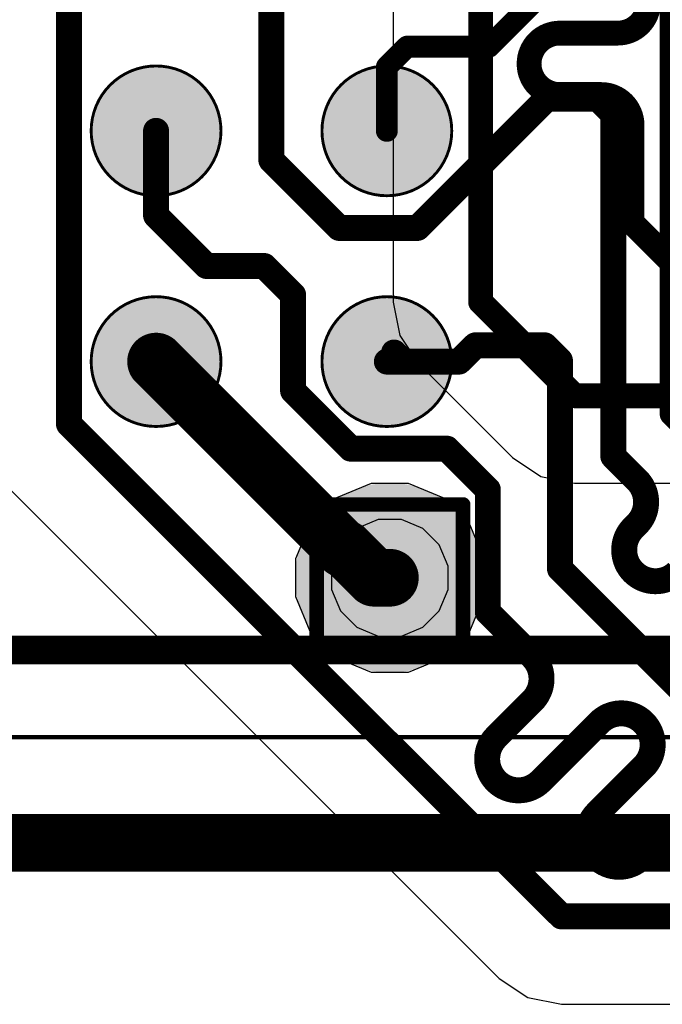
# Model space of a CAD drawing. Header units: inches. Extents: x -6 to 11.2, y -2.2 to 8.3.
# Tile 195 of 256: x 3.0623 to 3.15, y 0.2337 to 0.3681. Entities that reach past the tile are written whole.
import ezdxf

# ---------------------------------------------------------------- set-up
doc = ezdxf.new("R2010")
doc.units = ezdxf.units.IN
doc.header["$MEASUREMENT"] = 0
for name, color, linetype in [('Bottom Comp Body -Top13)-Comp Body -Bot14)', 56, 'Continuous'), ('Bottom Courtyard -Top15)-Courtyard -Bot16)', 56, 'Continuous'), ('Drill Drawing', 1, 'Continuous'), ('Layer  6- Inner', 156, 'Continuous'), ('Layer 1- Top', 1, 'Continuous'), ('Layer 2- GND', 16, 'Continuous'), ('Layer 3- Inner', 16, 'Continuous'), ('Layer 4- Inner', 76, 'Continuous'), ('Layer 5- Inner', 90, 'Continuous'), ('Layer 7- PWR', 76, 'Continuous'), ('Layer 8- Bottom', 5, 'Continuous'), ('Top Overlay', 2, 'Continuous'), ('Top Paste', 8, 'Continuous'), ('Top Solder', 216, 'Continuous'), ('Via Holes', 16, 'Continuous')]:
    doc.layers.add(name, color=color, linetype=linetype)

# ---------------------------------------------------------------- blocks, each defined once
blk = doc.blocks.new('ICC_TFBGA96_8X14_P080_417')
at = {"layer": 'Layer 1- Top'}
h = blk.add_hatch(color=7, dxfattribs=at)
edge = h.paths.add_edge_path()
edge.add_arc((0.0629921, 0.2362205), 0.0068897, 0, 360)
h = blk.add_hatch(color=7, dxfattribs=at)
edge = h.paths.add_edge_path()
edge.add_arc((0.0944882, 0.2362205), 0.0068897, 0, 360)
h = blk.add_hatch(color=7, dxfattribs=at)
edge = h.paths.add_edge_path()
edge.add_arc((0.0629921, 0.2047244), 0.0068897, 0, 360)
h = blk.add_hatch(color=7, dxfattribs=at)
edge = h.paths.add_edge_path()
edge.add_arc((0.0944882, 0.2047244), 0.0068897, 0, 360)
at = {"layer": 'Top Paste'}
h = blk.add_hatch(color=8, dxfattribs=at)
edge = h.paths.add_edge_path()
edge.add_arc((0.0629921, 0.2362205), 0.0068897, 0, 360)
h = blk.add_hatch(color=8, dxfattribs=at)
edge = h.paths.add_edge_path()
edge.add_arc((0.0944882, 0.2362205), 0.0068897, 0, 360)
h = blk.add_hatch(color=8, dxfattribs=at)
edge = h.paths.add_edge_path()
edge.add_arc((0.0629921, 0.2047244), 0.0068897, 0, 360)
h = blk.add_hatch(color=8, dxfattribs=at)
edge = h.paths.add_edge_path()
edge.add_arc((0.0944882, 0.2047244), 0.0068897, 0, 360)
at = {"layer": 'Top Solder'}
h = blk.add_hatch(color=216, dxfattribs=at)
edge = h.paths.add_edge_path()
edge.add_arc((0.0629921, 0.2362205), 0.0088582, 0, 360)
h = blk.add_hatch(color=216, dxfattribs=at)
edge = h.paths.add_edge_path()
edge.add_arc((0.0944882, 0.2362205), 0.0088582, 0, 360)
h = blk.add_hatch(color=216, dxfattribs=at)
edge = h.paths.add_edge_path()
edge.add_arc((0.0629921, 0.2047244), 0.0088582, 0, 360)
h = blk.add_hatch(color=216, dxfattribs=at)
edge = h.paths.add_edge_path()
edge.add_arc((0.0944882, 0.2047244), 0.0088582, 0, 360)
at = {"layer": 'Bottom Comp Body -Top13)-Comp Body -Bot14)'}
blk.add_lwpolyline([(0.1574803, 0.2755906, 0.0003937, 0.0003937, 0), (-0.1574803, 0.2755906, 0.0003937, 0.0003937, 0)], format="xyseb", dxfattribs=at)
for points in [[(0.0718503, 0.2362204, 0.0003937, 0.0003937, 1), (0.0541337, 0.2362204, 0.0003937, 0.0003937, 1)], [(0.1033464, 0.2362204, 0.0003937, 0.0003937, 1), (0.0856298, 0.2362204, 0.0003937, 0.0003937, 1)], [(0.0540353, 0.2362204, 0.0001968, 0.0001968, 1), (0.0542321, 0.2362204, 0.0001968, 0.0001968, 1)], [(0.0717519, 0.2362204, 0.0001968, 0.0001968, 1), (0.0719487, 0.2362204, 0.0001968, 0.0001968, 1)], [(0.0855314, 0.2362204, 0.0001968, 0.0001968, 1), (0.0857282, 0.2362204, 0.0001968, 0.0001968, 1)], [(0.103248, 0.2362204, 0.0001968, 0.0001968, 1), (0.1034448, 0.2362204, 0.0001968, 0.0001968, 1)], [(0.0718503, 0.2047244, 0.0003937, 0.0003937, 1), (0.0541337, 0.2047244, 0.0003937, 0.0003937, 1)], [(0.1033464, 0.2047244, 0.0003937, 0.0003937, 1), (0.0856298, 0.2047244, 0.0003937, 0.0003937, 1)], [(0.0540353, 0.2047244, 0.0001968, 0.0001968, 1), (0.0542321, 0.2047244, 0.0001968, 0.0001968, 1)], [(0.0717519, 0.2047244, 0.0001968, 0.0001968, 1), (0.0719487, 0.2047244, 0.0001968, 0.0001968, 1)], [(0.0855314, 0.2047244, 0.0001968, 0.0001968, 1), (0.0857282, 0.2047244, 0.0001968, 0.0001968, 1)], [(0.103248, 0.2047244, 0.0001968, 0.0001968, 1), (0.1034448, 0.2047244, 0.0001968, 0.0001968, 1)]]:
    blk.add_lwpolyline(points, format="xyseb", close=True, dxfattribs=at)
at = {"layer": 'Bottom Courtyard -Top15)-Courtyard -Bot16)'}
blk.add_lwpolyline([(0.1653543, 0.2874016, 0.0003937, 0.0003937, 0), (-0.1692913, 0.2874016, 0.0003937, 0.0003937, 0)], format="xyseb", dxfattribs=at)
at = {"layer": 'Top Overlay'}
blk.add_lwpolyline([(0.1574803, 0.2755906, 0.003937, 0.003937, 0), (-0.1574803, 0.2755906, 0.003937, 0.003937, 0)], format="xyseb", dxfattribs=at)

msp = doc.modelspace()

# ---------------------------------------------------------------- hatches: boundary and pattern name
at = {"layer": 'Layer 1- Top'}
h = msp.add_hatch(color=7, dxfattribs=at)
edge = h.paths.add_edge_path()
edge.add_arc((3.1128067, 0.2918992), 0.007874, 0, 360)
at = {"layer": 'Layer 2- GND'}
h = msp.add_hatch(color=7, dxfattribs=at)
edge = h.paths.add_edge_path()
edge.add_arc((3.1128067, 0.2918992), 0.0129527, 0, 360)
at = {"layer": 'Layer 4- Inner'}
h = msp.add_hatch(color=7, dxfattribs=at)
edge = h.paths.add_edge_path()
edge.add_arc((3.1128067, 0.2918992), 0.007874, 0, 360)
at = {"layer": 'Layer 7- PWR'}
h = msp.add_hatch(color=7, dxfattribs=at)
edge = h.paths.add_edge_path()
edge.add_arc((3.1128067, 0.2918992), 0.0129527, 0, 360)
at = {"layer": 'Layer 8- Bottom'}
h = msp.add_hatch(color=7, dxfattribs=at)
edge = h.paths.add_edge_path()
edge.add_arc((3.1128067, 0.2918992), 0.007874, 0, 360)
at = {"layer": 'Via Holes'}
h = msp.add_hatch(color=7, dxfattribs=at)
edge = h.paths.add_edge_path()
edge.add_arc((3.1128067, 0.2918992), 0.0029527, 0, 360)

# ---------------------------------------------------------------- linework, layer by layer
at = {"layer": 'Drill Drawing'}
for points in [[(3.1028067, 0.3018992, 0.002, 0.002, 0), (3.1228067, 0.3018992, 0.002, 0.002, 0)], [(3.1028067, 0.2818992, 0.002, 0.002, 0), (3.1028067, 0.3018992, 0.002, 0.002, 0)], [(3.1228067, 0.2818992, 0.002, 0.002, 0), (3.1228067, 0.3018992, 0.002, 0.002, 0)], [(3.1028067, 0.2818992, 0.002, 0.002, 0), (3.1228067, 0.2818992, 0.002, 0.002, 0)]]:
    msp.add_lwpolyline(points, format="xyseb", dxfattribs=at)
for points in [[(3.1023067, 0.3018992, 0.001, 0.001, 1), (3.1033067, 0.3018992, 0.001, 0.001, 1)], [(3.1023067, 0.3018992, 0.001, 0.001, 1), (3.1033067, 0.3018992, 0.001, 0.001, 1)], [(3.1223067, 0.3018992, 0.001, 0.001, 1), (3.1233067, 0.3018992, 0.001, 0.001, 1)], [(3.1223067, 0.3018992, 0.001, 0.001, 1), (3.1233067, 0.3018992, 0.001, 0.001, 1)], [(3.1023067, 0.2818992, 0.001, 0.001, 1), (3.1033067, 0.2818992, 0.001, 0.001, 1)], [(3.1023067, 0.2818992, 0.001, 0.001, 1), (3.1033067, 0.2818992, 0.001, 0.001, 1)], [(3.1223067, 0.2818992, 0.001, 0.001, 1), (3.1233067, 0.2818992, 0.001, 0.001, 1)], [(3.1223067, 0.2818992, 0.001, 0.001, 1), (3.1233067, 0.2818992, 0.001, 0.001, 1)]]:
    msp.add_lwpolyline(points, format="xyseb", close=True, dxfattribs=at)
at = {"layer": 'Layer  6- Inner'}
for p, q in [((3.1112248, 0.2998519), (3.1083019, 0.2986412)), ((3.1143886, 0.2998519), (3.1112248, 0.2998519)), ((3.1173115, 0.2986412), (3.1143886, 0.2998519)), ((3.1083019, 0.2986412), (3.1060647, 0.296404)), ((3.1195487, 0.296404), (3.1173115, 0.2986412)), ((3.1060647, 0.296404), (3.104854, 0.2934811)), ((3.1207594, 0.2934811), (3.1195487, 0.296404)), ((3.104854, 0.2934811), (3.104854, 0.2903173)), ((3.1207594, 0.2903173), (3.1207594, 0.2934811)), ((3.104854, 0.2903173), (3.1060647, 0.2873944)), ((3.1195487, 0.2873944), (3.1207594, 0.2903173)), ((3.1060647, 0.2873944), (3.1083019, 0.2851572)), ((3.1173115, 0.2851572), (3.1195487, 0.2873944)), ((3.1083019, 0.2851572), (3.1112248, 0.2839465)), ((3.1143886, 0.2839465), (3.1173115, 0.2851572)), ((3.1112248, 0.2839465), (3.1143886, 0.2839465))]:
    msp.add_line(p, q, dxfattribs=at)
at = {"layer": 'Layer 1- Top'}
for p, q in [((3.0605226, 0.304394), (3.1277295, 0.2371871)), ((3.1277295, 0.2371871), (3.1316232, 0.2345853)), ((3.1316232, 0.2345853), (3.1362163, 0.2336717)), ((3.1362163, 0.2336717), (3.3301953, 0.2336717))]:
    msp.add_line(p, q, dxfattribs=at)
for points in [[(3.1511354, 0.3142011, 0.0029921, 0.0029921, 0), (3.1511354, 0.434635, 0.0029921, 0.0029921, 0)], [(3.0966321, 0.3489004, 0.0035433, 0.0035433, 0), (3.0966321, 0.4125649, 0.0035433, 0.0035433, 0)], [(3.1263542, 0.3644009, 0.0029921, 0.0029921, 0), (3.1378535, 0.3759002, 0.0029921, 0.0029921, 0)], [(3.0690094, 0.3128808, 0.0035433, 0.0035433, 0), (3.0690094, 0.372359, 0.0035433, 0.0035433, 0)], [(3.1123952, 0.3616309, 0.0029921, 0.0029921, 0), (3.1151652, 0.3644009, 0.0029921, 0.0029921, 0)], [(3.1151652, 0.3644009, 0.0029921, 0.0029921, 0), (3.1263542, 0.3644009, 0.0029921, 0.0029921, 0)], [(3.1123952, 0.3529048, 0.0029921, 0.0029921, 0), (3.1123952, 0.3616309, 0.0029921, 0.0029921, 0)], [(3.1165694, 0.3396486, 0.0035433, 0.0035433, 0), (3.1341963, 0.3572755, 0.0035433, 0.0035433, 0)], [(3.1341963, 0.3572755, 0.0035433, 0.0035433, 0), (3.1412251, 0.3572755, 0.0035433, 0.0035433, 0)], [(3.1412251, 0.3572755, 0.0035433, 0.0035433, 0), (3.1433008, 0.3551998, 0.0035433, 0.0035433, 0)], [(3.1433008, 0.3181174, 0.0035433, 0.0035433, 0), (3.1433008, 0.3551998, 0.0035433, 0.0035433, 0)], [(3.0808991, 0.3413456, 0.0035433, 0.0035433, 0), (3.0808991, 0.3529048, 0.0035433, 0.0035433, 0)], [(3.0966321, 0.3489004, 0.0035433, 0.0035433, 0), (3.1058839, 0.3396486, 0.0035433, 0.0035433, 0)], [(3.0808991, 0.3413456, 0.0035433, 0.0035433, 0), (3.0877889, 0.3344558, 0.0035433, 0.0035433, 0)], [(3.1058839, 0.3396486, 0.0035433, 0.0035433, 0), (3.1165694, 0.3396486, 0.0035433, 0.0035433, 0)], [(3.0877889, 0.3344558, 0.0035433, 0.0035433, 0), (3.0956629, 0.3344558, 0.0035433, 0.0035433, 0)], [(3.0956629, 0.3344558, 0.0035433, 0.0035433, 0), (3.0995999, 0.3305188, 0.0035433, 0.0035433, 0)], [(3.0995999, 0.3173895, 0.0035433, 0.0035433, 0), (3.0995999, 0.3305188, 0.0035433, 0.0035433, 0)], [(3.0808991, 0.3214087, 0.007874, 0.007874, 0), (3.1064716, 0.2958362, 0.007874, 0.007874, 0)], [(3.1222517, 0.3214087, 0.0035433, 0.0035433, 0), (3.124472, 0.323629, 0.0035433, 0.0035433, 0)], [(3.124472, 0.323629, 0.0035433, 0.0035433, 0), (3.1339416, 0.323629, 0.0035433, 0.0035433, 0)], [(3.1339416, 0.323629, 0.0035433, 0.0035433, 0), (3.1360173, 0.3215533, 0.0035433, 0.0035433, 0)], [(3.1133795, 0.3226447, 0.0035433, 0.0035433, 0), (3.1146155, 0.3214087, 0.0035433, 0.0035433, 0)], [(3.1123952, 0.3214087, 0.0035433, 0.0035433, 0), (3.1146104, 0.3214087, 0.0035433, 0.0035433, 0)], [(3.1146155, 0.3214087, 0.0035433, 0.0035433, 0), (3.1222517, 0.3214087, 0.0035433, 0.0035433, 0)], [(3.1360173, 0.2931171, 0.0035433, 0.0035433, 0), (3.1360173, 0.3215533, 0.0035433, 0.0035433, 0)], [(3.0995999, 0.3173895, 0.0035433, 0.0035433, 0), (3.1074704, 0.309519, 0.0035433, 0.0035433, 0)], [(3.1433008, 0.3084714, 0.0035433, 0.0035433, 0), (3.1433008, 0.3181174, 0.0035433, 0.0035433, 0)], [(3.0690094, 0.3128808, 0.0035433, 0.0035433, 0), (3.1362163, 0.2456739, 0.0035433, 0.0035433, 0)], [(3.1511354, 0.3142011, 0.0029921, 0.0029921, 0), (3.1787547, 0.2865818, 0.0029921, 0.0029921, 0)], [(3.1074704, 0.309519, 0.0035433, 0.0035433, 0), (3.1205997, 0.309519, 0.0035433, 0.0035433, 0)], [(3.1205997, 0.309519, 0.0035433, 0.0035433, 0), (3.1261747, 0.303944, 0.0035433, 0.0035433, 0)], [(3.1433008, 0.3084714, 0.0035433, 0.0035433, 0), (3.1465251, 0.3052471, 0.0035433, 0.0035433, 0)], [(3.1465251, 0.3052471, 0.0035433, 0.0035433, -0.4142135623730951), (3.1465251, 0.2992061, 0.0035433, 0.0035433, 0)], [(3.1261747, 0.2931173, 0.0035433, 0.0035433, 0), (3.1261747, 0.303944, 0.0035433, 0.0035433, 0)], [(3.1064716, 0.2958362, 0.007874, 0.007874, 0), (3.106739, 0.2958362, 0.007874, 0.007874, 0)], [(3.106739, 0.2958362, 0.007874, 0.007874, 0), (3.110676, 0.2918992, 0.007874, 0.007874, 0)], [(3.1460354, 0.2926754, 0.0035433, 0.0035433, -0.4142237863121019), (3.1460353, 0.2987165, 0.0035433, 0.0035433, 0)], [(3.1460353, 0.2987165, 0.0035433, 0.0035433, 0), (3.1460354, 0.2987164, 0.0035433, 0.0035433, 0)], [(3.1460354, 0.2987164, 0.0035433, 0.0035433, 0), (3.1465251, 0.2992061, 0.0035433, 0.0035433, 0)], [(3.146525, 0.2992062, 0.0035433, 0.0035433, 0), (3.1465251, 0.2992061, 0.0035433, 0.0035433, 0)], [(3.110676, 0.2918992, 0.007874, 0.007874, 0), (3.1128067, 0.2918992, 0.007874, 0.007874, 0)], [(3.1261747, 0.2872117, 0.0035433, 0.0035433, 0), (3.1261747, 0.2931173, 0.0035433, 0.0035433, 0)], [(3.1360173, 0.2931171, 0.0035433, 0.0035433, 0), (3.162592, 0.2665424, 0.0035433, 0.0035433, 0)], [(3.1460354, 0.2926754, 0.0035433, 0.0035433, 0), (3.1460355, 0.2926753, 0.0035433, 0.0035433, 0)], [(3.1520765, 0.2926753, 0.0035433, 0.0035433, -0.4142135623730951), (3.1460355, 0.2926753, 0.0035433, 0.0035433, 0)], [(3.1261747, 0.2872117, 0.0035433, 0.0035433, 0), (3.1322535, 0.2811329, 0.0035433, 0.0035433, 0)], [(3.1322535, 0.2811329, 0.0035433, 0.0035433, -0.4142135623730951), (3.1322535, 0.2750919, 0.0035433, 0.0035433, 0)], [(3.1273346, 0.270173, 0.0035433, 0.0035433, 0), (3.1322535, 0.2750919, 0.0035433, 0.0035433, 0)], [(3.1322534, 0.275092, 0.0035433, 0.0035433, 0), (3.1322535, 0.2750919, 0.0035433, 0.0035433, 0)], [(3.1413803, 0.2721367, 0.0035433, 0.0035433, -0.4142237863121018), (3.1474214, 0.2721366, 0.0035433, 0.0035433, 0)], [(3.1333757, 0.2641319, 0.0035433, 0.0035433, 0), (3.1413804, 0.2721366, 0.0035433, 0.0035433, 0)], [(3.1413803, 0.2721367, 0.0035433, 0.0035433, 0), (3.1413804, 0.2721366, 0.0035433, 0.0035433, 0)], [(3.1474214, 0.2721366, 0.0035433, 0.0035433, -0.4142135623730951), (3.1474214, 0.2660956, 0.0035433, 0.0035433, 0)], [(3.1273346, 0.264132, 0.0035433, 0.0035433, -0.4142237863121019), (3.1273345, 0.2701731, 0.0035433, 0.0035433, 0)], [(3.1273345, 0.2701731, 0.0035433, 0.0035433, 0), (3.1273346, 0.270173, 0.0035433, 0.0035433, 0)], [(3.1410634, 0.2597376, 0.0035433, 0.0035433, 0), (3.1474214, 0.2660956, 0.0035433, 0.0035433, 0)], [(3.1474213, 0.2660957, 0.0035433, 0.0035433, 0), (3.1474214, 0.2660956, 0.0035433, 0.0035433, 0)], [(3.1273346, 0.264132, 0.0035433, 0.0035433, 0), (3.1273347, 0.2641319, 0.0035433, 0.0035433, 0)], [(3.1333757, 0.2641319, 0.0035433, 0.0035433, -0.4142135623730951), (3.1273347, 0.2641319, 0.0035433, 0.0035433, 0)], [(3.1333756, 0.264132, 0.0035433, 0.0035433, 0), (3.1333757, 0.2641319, 0.0035433, 0.0035433, 0)], [(3.1410634, 0.2536966, 0.0035433, 0.0035433, -0.4142237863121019), (3.1410633, 0.2597377, 0.0035433, 0.0035433, 0)], [(3.1410633, 0.2597377, 0.0035433, 0.0035433, 0), (3.1410634, 0.2597376, 0.0035433, 0.0035433, 0)], [(3.1503766, 0.2569688, 0.0035433, 0.0035433, -0.4142135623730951), (3.1564176, 0.2569688, 0.0035433, 0.0035433, 0)], [(3.1471044, 0.2536966, 0.0035433, 0.0035433, 0), (3.1503766, 0.2569688, 0.0035433, 0.0035433, 0)], [(3.1471044, 0.2536966, 0.0035433, 0.0035433, -0.4142135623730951), (3.1410634, 0.2536966, 0.0035433, 0.0035433, 0)], [(3.1471043, 0.2536967, 0.0035433, 0.0035433, 0), (3.1471044, 0.2536966, 0.0035433, 0.0035433, 0)], [(3.1362163, 0.2456739, 0.0035433, 0.0035433, 0), (3.3301953, 0.2456739, 0.0035433, 0.0035433, 0)]]:
    msp.add_lwpolyline(points, format="xyseb", dxfattribs=at)
for points in [[(3.1144172, 0.3644009, 0.001496, 0.001496, 1), (3.1159132, 0.3644009, 0.001496, 0.001496, 1)], [(3.1144172, 0.3644009, 0.001496, 0.001496, 1), (3.1159132, 0.3644009, 0.001496, 0.001496, 1)], [(3.1256062, 0.3644009, 0.001496, 0.001496, 1), (3.1271022, 0.3644009, 0.001496, 0.001496, 1)], [(3.1256062, 0.3644009, 0.001496, 0.001496, 1), (3.1271022, 0.3644009, 0.001496, 0.001496, 1)], [(3.1116472, 0.3616309, 0.001496, 0.001496, 1), (3.1131432, 0.3616309, 0.001496, 0.001496, 1)], [(3.1116472, 0.3616309, 0.001496, 0.001496, 1), (3.1131432, 0.3616309, 0.001496, 0.001496, 1)], [(3.1333105, 0.3572755, 0.0017716, 0.0017716, 1), (3.1350821, 0.3572755, 0.0017716, 0.0017716, 1)], [(3.1333105, 0.3572755, 0.0017716, 0.0017716, 1), (3.1350821, 0.3572755, 0.0017716, 0.0017716, 1)], [(3.1403393, 0.3572755, 0.0017716, 0.0017716, 1), (3.1421109, 0.3572755, 0.0017716, 0.0017716, 1)], [(3.1403393, 0.3572755, 0.0017716, 0.0017716, 1), (3.1421109, 0.3572755, 0.0017716, 0.0017716, 1)], [(3.142415, 0.3551998, 0.0017716, 0.0017716, 1), (3.1441866, 0.3551998, 0.0017716, 0.0017716, 1)], [(3.142415, 0.3551998, 0.0017716, 0.0017716, 1), (3.1441866, 0.3551998, 0.0017716, 0.0017716, 1)], [(3.0800133, 0.3529048, 0.0017716, 0.0017716, 1), (3.0817849, 0.3529048, 0.0017716, 0.0017716, 1)], [(3.1116472, 0.3529048, 0.001496, 0.001496, 1), (3.1131432, 0.3529048, 0.001496, 0.001496, 1)], [(3.0957463, 0.3489004, 0.0017716, 0.0017716, 1), (3.0975179, 0.3489004, 0.0017716, 0.0017716, 1)], [(3.0957463, 0.3489004, 0.0017716, 0.0017716, 1), (3.0975179, 0.3489004, 0.0017716, 0.0017716, 1)], [(3.0800133, 0.3413456, 0.0017716, 0.0017716, 1), (3.0817849, 0.3413456, 0.0017716, 0.0017716, 1)], [(3.0800133, 0.3413456, 0.0017716, 0.0017716, 1), (3.0817849, 0.3413456, 0.0017716, 0.0017716, 1)], [(3.1049981, 0.3396486, 0.0017716, 0.0017716, 1), (3.1067697, 0.3396486, 0.0017716, 0.0017716, 1)], [(3.1049981, 0.3396486, 0.0017716, 0.0017716, 1), (3.1067697, 0.3396486, 0.0017716, 0.0017716, 1)], [(3.1156836, 0.3396486, 0.0017716, 0.0017716, 1), (3.1174552, 0.3396486, 0.0017716, 0.0017716, 1)], [(3.1156836, 0.3396486, 0.0017716, 0.0017716, 1), (3.1174552, 0.3396486, 0.0017716, 0.0017716, 1)], [(3.0869031, 0.3344558, 0.0017716, 0.0017716, 1), (3.0886747, 0.3344558, 0.0017716, 0.0017716, 1)], [(3.0869031, 0.3344558, 0.0017716, 0.0017716, 1), (3.0886747, 0.3344558, 0.0017716, 0.0017716, 1)], [(3.0947771, 0.3344558, 0.0017716, 0.0017716, 1), (3.0965487, 0.3344558, 0.0017716, 0.0017716, 1)], [(3.0947771, 0.3344558, 0.0017716, 0.0017716, 1), (3.0965487, 0.3344558, 0.0017716, 0.0017716, 1)], [(3.0987141, 0.3305188, 0.0017716, 0.0017716, 1), (3.1004857, 0.3305188, 0.0017716, 0.0017716, 1)], [(3.0987141, 0.3305188, 0.0017716, 0.0017716, 1), (3.1004857, 0.3305188, 0.0017716, 0.0017716, 1)], [(3.0789306, 0.3214087, 0.003937, 0.003937, 1), (3.0828676, 0.3214087, 0.003937, 0.003937, 1)], [(3.1235862, 0.323629, 0.0017716, 0.0017716, 1), (3.1253578, 0.323629, 0.0017716, 0.0017716, 1)], [(3.1235862, 0.323629, 0.0017716, 0.0017716, 1), (3.1253578, 0.323629, 0.0017716, 0.0017716, 1)], [(3.1330558, 0.323629, 0.0017716, 0.0017716, 1), (3.1348274, 0.323629, 0.0017716, 0.0017716, 1)], [(3.1330558, 0.323629, 0.0017716, 0.0017716, 1), (3.1348274, 0.323629, 0.0017716, 0.0017716, 1)], [(3.1124937, 0.3226447, 0.0017716, 0.0017716, 1), (3.1142653, 0.3226447, 0.0017716, 0.0017716, 1)], [(3.1115094, 0.3214087, 0.0017716, 0.0017716, 1), (3.113281, 0.3214087, 0.0017716, 0.0017716, 1)], [(3.1137246, 0.3214087, 0.0017716, 0.0017716, 1), (3.1154962, 0.3214087, 0.0017716, 0.0017716, 1)], [(3.1137297, 0.3214087, 0.0017716, 0.0017716, 1), (3.1155013, 0.3214087, 0.0017716, 0.0017716, 1)], [(3.1137297, 0.3214087, 0.0017716, 0.0017716, 1), (3.1155013, 0.3214087, 0.0017716, 0.0017716, 1)], [(3.1213659, 0.3214087, 0.0017716, 0.0017716, 1), (3.1231375, 0.3214087, 0.0017716, 0.0017716, 1)], [(3.1213659, 0.3214087, 0.0017716, 0.0017716, 1), (3.1231375, 0.3214087, 0.0017716, 0.0017716, 1)], [(3.1351315, 0.3215533, 0.0017716, 0.0017716, 1), (3.1369031, 0.3215533, 0.0017716, 0.0017716, 1)], [(3.1351315, 0.3215533, 0.0017716, 0.0017716, 1), (3.1369031, 0.3215533, 0.0017716, 0.0017716, 1)], [(3.0987141, 0.3173895, 0.0017716, 0.0017716, 1), (3.1004857, 0.3173895, 0.0017716, 0.0017716, 1)], [(3.0987141, 0.3173895, 0.0017716, 0.0017716, 1), (3.1004857, 0.3173895, 0.0017716, 0.0017716, 1)], [(3.142415, 0.3181174, 0.0017716, 0.0017716, 1), (3.1441866, 0.3181174, 0.0017716, 0.0017716, 1)], [(3.142415, 0.3181174, 0.0017716, 0.0017716, 1), (3.1441866, 0.3181174, 0.0017716, 0.0017716, 1)], [(3.0681236, 0.3128808, 0.0017716, 0.0017716, 1), (3.0698952, 0.3128808, 0.0017716, 0.0017716, 1)], [(3.0681236, 0.3128808, 0.0017716, 0.0017716, 1), (3.0698952, 0.3128808, 0.0017716, 0.0017716, 1)], [(3.1503874, 0.3142011, 0.001496, 0.001496, 1), (3.1518834, 0.3142011, 0.001496, 0.001496, 1)], [(3.1503874, 0.3142011, 0.001496, 0.001496, 1), (3.1518834, 0.3142011, 0.001496, 0.001496, 1)], [(3.1065846, 0.309519, 0.0017716, 0.0017716, 1), (3.1083562, 0.309519, 0.0017716, 0.0017716, 1)], [(3.1065846, 0.309519, 0.0017716, 0.0017716, 1), (3.1083562, 0.309519, 0.0017716, 0.0017716, 1)], [(3.1197139, 0.309519, 0.0017716, 0.0017716, 1), (3.1214855, 0.309519, 0.0017716, 0.0017716, 1)], [(3.1197139, 0.309519, 0.0017716, 0.0017716, 1), (3.1214855, 0.309519, 0.0017716, 0.0017716, 1)], [(3.142415, 0.3084714, 0.0017716, 0.0017716, 1), (3.1441866, 0.3084714, 0.0017716, 0.0017716, 1)], [(3.142415, 0.3084714, 0.0017716, 0.0017716, 1), (3.1441866, 0.3084714, 0.0017716, 0.0017716, 1)], [(3.1456393, 0.3052471, 0.0017716, 0.0017716, 1), (3.1474109, 0.3052471, 0.0017716, 0.0017716, 1)], [(3.1456393, 0.3052471, 0.0017716, 0.0017716, 1), (3.1474109, 0.3052471, 0.0017716, 0.0017716, 1)], [(3.1252889, 0.303944, 0.0017716, 0.0017716, 1), (3.1270605, 0.303944, 0.0017716, 0.0017716, 1)], [(3.1252889, 0.303944, 0.0017716, 0.0017716, 1), (3.1270605, 0.303944, 0.0017716, 0.0017716, 1)], [(3.1045031, 0.2958362, 0.003937, 0.003937, 1), (3.1084401, 0.2958362, 0.003937, 0.003937, 1)], [(3.1045031, 0.2958362, 0.003937, 0.003937, 1), (3.1084401, 0.2958362, 0.003937, 0.003937, 1)], [(3.1047705, 0.2958362, 0.003937, 0.003937, 1), (3.1087075, 0.2958362, 0.003937, 0.003937, 1)], [(3.1047705, 0.2958362, 0.003937, 0.003937, 1), (3.1087075, 0.2958362, 0.003937, 0.003937, 1)], [(3.1451495, 0.2987165, 0.0017716, 0.0017716, 1), (3.1469211, 0.2987165, 0.0017716, 0.0017716, 1)], [(3.1451495, 0.2987165, 0.0017716, 0.0017716, 1), (3.1469211, 0.2987165, 0.0017716, 0.0017716, 1)], [(3.1451496, 0.2987164, 0.0017716, 0.0017716, 1), (3.1469212, 0.2987164, 0.0017716, 0.0017716, 1)], [(3.1451496, 0.2987164, 0.0017716, 0.0017716, 1), (3.1469212, 0.2987164, 0.0017716, 0.0017716, 1)], [(3.1456392, 0.2992062, 0.0017716, 0.0017716, 1), (3.1474108, 0.2992062, 0.0017716, 0.0017716, 1)], [(3.1456393, 0.2992061, 0.0017716, 0.0017716, 1), (3.1474109, 0.2992061, 0.0017716, 0.0017716, 1)], [(3.1456393, 0.2992061, 0.0017716, 0.0017716, 1), (3.1474109, 0.2992061, 0.0017716, 0.0017716, 1)], [(3.1456393, 0.2992061, 0.0017716, 0.0017716, 1), (3.1474109, 0.2992061, 0.0017716, 0.0017716, 1)], [(3.1087075, 0.2918992, 0.003937, 0.003937, 1), (3.1126445, 0.2918992, 0.003937, 0.003937, 1)], [(3.1087075, 0.2918992, 0.003937, 0.003937, 1), (3.1126445, 0.2918992, 0.003937, 0.003937, 1)], [(3.1108382, 0.2918992, 0.003937, 0.003937, 1), (3.1147752, 0.2918992, 0.003937, 0.003937, 1)], [(3.1252889, 0.2931173, 0.0017716, 0.0017716, 1), (3.1270605, 0.2931173, 0.0017716, 0.0017716, 1)], [(3.1252889, 0.2931173, 0.0017716, 0.0017716, 1), (3.1270605, 0.2931173, 0.0017716, 0.0017716, 1)], [(3.1351315, 0.2931171, 0.0017716, 0.0017716, 1), (3.1369031, 0.2931171, 0.0017716, 0.0017716, 1)], [(3.1351315, 0.2931171, 0.0017716, 0.0017716, 1), (3.1369031, 0.2931171, 0.0017716, 0.0017716, 1)], [(3.1451496, 0.2926754, 0.0017716, 0.0017716, 1), (3.1469212, 0.2926754, 0.0017716, 0.0017716, 1)], [(3.1451496, 0.2926754, 0.0017716, 0.0017716, 1), (3.1469212, 0.2926754, 0.0017716, 0.0017716, 1)], [(3.1451497, 0.2926753, 0.0017716, 0.0017716, 1), (3.1469213, 0.2926753, 0.0017716, 0.0017716, 1)], [(3.1451497, 0.2926753, 0.0017716, 0.0017716, 1), (3.1469213, 0.2926753, 0.0017716, 0.0017716, 1)], [(3.1252889, 0.2872117, 0.0017716, 0.0017716, 1), (3.1270605, 0.2872117, 0.0017716, 0.0017716, 1)], [(3.1252889, 0.2872117, 0.0017716, 0.0017716, 1), (3.1270605, 0.2872117, 0.0017716, 0.0017716, 1)], [(3.1313677, 0.2811329, 0.0017716, 0.0017716, 1), (3.1331393, 0.2811329, 0.0017716, 0.0017716, 1)], [(3.1313677, 0.2811329, 0.0017716, 0.0017716, 1), (3.1331393, 0.2811329, 0.0017716, 0.0017716, 1)], [(3.1313676, 0.275092, 0.0017716, 0.0017716, 1), (3.1331392, 0.275092, 0.0017716, 0.0017716, 1)], [(3.1313677, 0.2750919, 0.0017716, 0.0017716, 1), (3.1331393, 0.2750919, 0.0017716, 0.0017716, 1)], [(3.1313677, 0.2750919, 0.0017716, 0.0017716, 1), (3.1331393, 0.2750919, 0.0017716, 0.0017716, 1)], [(3.1313677, 0.2750919, 0.0017716, 0.0017716, 1), (3.1331393, 0.2750919, 0.0017716, 0.0017716, 1)], [(3.1404945, 0.2721367, 0.0017716, 0.0017716, 1), (3.1422661, 0.2721367, 0.0017716, 0.0017716, 1)], [(3.1404945, 0.2721367, 0.0017716, 0.0017716, 1), (3.1422661, 0.2721367, 0.0017716, 0.0017716, 1)], [(3.1404946, 0.2721366, 0.0017716, 0.0017716, 1), (3.1422662, 0.2721366, 0.0017716, 0.0017716, 1)], [(3.1404946, 0.2721366, 0.0017716, 0.0017716, 1), (3.1422662, 0.2721366, 0.0017716, 0.0017716, 1)], [(3.1465356, 0.2721366, 0.0017716, 0.0017716, 1), (3.1483072, 0.2721366, 0.0017716, 0.0017716, 1)], [(3.1465356, 0.2721366, 0.0017716, 0.0017716, 1), (3.1483072, 0.2721366, 0.0017716, 0.0017716, 1)], [(3.1264487, 0.2701731, 0.0017716, 0.0017716, 1), (3.1282203, 0.2701731, 0.0017716, 0.0017716, 1)], [(3.1264487, 0.2701731, 0.0017716, 0.0017716, 1), (3.1282203, 0.2701731, 0.0017716, 0.0017716, 1)], [(3.1264488, 0.270173, 0.0017716, 0.0017716, 1), (3.1282204, 0.270173, 0.0017716, 0.0017716, 1)], [(3.1264488, 0.270173, 0.0017716, 0.0017716, 1), (3.1282204, 0.270173, 0.0017716, 0.0017716, 1)], [(3.1465355, 0.2660957, 0.0017716, 0.0017716, 1), (3.1483071, 0.2660957, 0.0017716, 0.0017716, 1)], [(3.1465356, 0.2660956, 0.0017716, 0.0017716, 1), (3.1483072, 0.2660956, 0.0017716, 0.0017716, 1)], [(3.1465356, 0.2660956, 0.0017716, 0.0017716, 1), (3.1483072, 0.2660956, 0.0017716, 0.0017716, 1)], [(3.1465356, 0.2660956, 0.0017716, 0.0017716, 1), (3.1483072, 0.2660956, 0.0017716, 0.0017716, 1)], [(3.1264488, 0.264132, 0.0017716, 0.0017716, 1), (3.1282204, 0.264132, 0.0017716, 0.0017716, 1)], [(3.1264488, 0.264132, 0.0017716, 0.0017716, 1), (3.1282204, 0.264132, 0.0017716, 0.0017716, 1)], [(3.1264489, 0.2641319, 0.0017716, 0.0017716, 1), (3.1282205, 0.2641319, 0.0017716, 0.0017716, 1)], [(3.1264489, 0.2641319, 0.0017716, 0.0017716, 1), (3.1282205, 0.2641319, 0.0017716, 0.0017716, 1)], [(3.1324898, 0.264132, 0.0017716, 0.0017716, 1), (3.1342614, 0.264132, 0.0017716, 0.0017716, 1)], [(3.1324899, 0.2641319, 0.0017716, 0.0017716, 1), (3.1342615, 0.2641319, 0.0017716, 0.0017716, 1)], [(3.1324899, 0.2641319, 0.0017716, 0.0017716, 1), (3.1342615, 0.2641319, 0.0017716, 0.0017716, 1)], [(3.1324899, 0.2641319, 0.0017716, 0.0017716, 1), (3.1342615, 0.2641319, 0.0017716, 0.0017716, 1)], [(3.1401775, 0.2597377, 0.0017716, 0.0017716, 1), (3.1419491, 0.2597377, 0.0017716, 0.0017716, 1)], [(3.1401775, 0.2597377, 0.0017716, 0.0017716, 1), (3.1419491, 0.2597377, 0.0017716, 0.0017716, 1)], [(3.1401776, 0.2597376, 0.0017716, 0.0017716, 1), (3.1419492, 0.2597376, 0.0017716, 0.0017716, 1)], [(3.1401776, 0.2597376, 0.0017716, 0.0017716, 1), (3.1419492, 0.2597376, 0.0017716, 0.0017716, 1)], [(3.1494908, 0.2569688, 0.0017716, 0.0017716, 1), (3.1512624, 0.2569688, 0.0017716, 0.0017716, 1)], [(3.1494908, 0.2569688, 0.0017716, 0.0017716, 1), (3.1512624, 0.2569688, 0.0017716, 0.0017716, 1)], [(3.1401776, 0.2536966, 0.0017716, 0.0017716, 1), (3.1419492, 0.2536966, 0.0017716, 0.0017716, 1)], [(3.1401776, 0.2536966, 0.0017716, 0.0017716, 1), (3.1419492, 0.2536966, 0.0017716, 0.0017716, 1)], [(3.1462185, 0.2536967, 0.0017716, 0.0017716, 1), (3.1479901, 0.2536967, 0.0017716, 0.0017716, 1)], [(3.1462186, 0.2536966, 0.0017716, 0.0017716, 1), (3.1479902, 0.2536966, 0.0017716, 0.0017716, 1)], [(3.1462186, 0.2536966, 0.0017716, 0.0017716, 1), (3.1479902, 0.2536966, 0.0017716, 0.0017716, 1)], [(3.1462186, 0.2536966, 0.0017716, 0.0017716, 1), (3.1479902, 0.2536966, 0.0017716, 0.0017716, 1)], [(3.1353305, 0.2456739, 0.0017716, 0.0017716, 1), (3.1371021, 0.2456739, 0.0017716, 0.0017716, 1)], [(3.1353305, 0.2456739, 0.0017716, 0.0017716, 1), (3.1371021, 0.2456739, 0.0017716, 0.0017716, 1)]]:
    msp.add_lwpolyline(points, format="xyseb", close=True, dxfattribs=at)
at = {"layer": 'Layer 3- Inner'}
for p, q in [((3.1132685, 0.4685206), (3.1132685, 0.3295345)), ((3.1132685, 0.3295345), (3.114176, 0.3249721)), ((3.114176, 0.3249721), (3.1167604, 0.3211044)), ((3.1167604, 0.3211044), (3.1295557, 0.3083091)), ((3.1295557, 0.3083091), (3.1334234, 0.3057247)), ((3.1334234, 0.3057247), (3.1379858, 0.3048172)), ((3.1379858, 0.3048172), (3.2442849, 0.3048172)), ((3.1112248, 0.2998519), (3.1083019, 0.2986412)), ((3.1143886, 0.2998519), (3.1112248, 0.2998519)), ((3.1173115, 0.2986412), (3.1143886, 0.2998519)), ((3.1083019, 0.2986412), (3.1060647, 0.296404)), ((3.1195487, 0.296404), (3.1173115, 0.2986412)), ((3.1060647, 0.296404), (3.104854, 0.2934811)), ((3.1207594, 0.2934811), (3.1195487, 0.296404)), ((3.104854, 0.2934811), (3.104854, 0.2903173)), ((3.1207594, 0.2903173), (3.1207594, 0.2934811)), ((3.104854, 0.2903173), (3.1060647, 0.2873944)), ((3.1195487, 0.2873944), (3.1207594, 0.2903173)), ((3.1060647, 0.2873944), (3.1083019, 0.2851572)), ((3.1173115, 0.2851572), (3.1195487, 0.2873944)), ((3.1083019, 0.2851572), (3.1112248, 0.2839465)), ((3.1143886, 0.2839465), (3.1173115, 0.2851572)), ((3.1112248, 0.2839465), (3.1143886, 0.2839465)), ((3.2588472, 0.2699256), (2.9834387, 0.2699256))]:
    msp.add_line(p, q, dxfattribs=at)
for points in [[(3.1251905, 0.3295345, 0.0033858, 0.0033858, 0), (3.1251905, 0.4685206, 0.0033858, 0.0033858, 0)], [(3.143911, 0.3746327, 0.0033858, 0.0033858, -0.9999999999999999), (3.143911, 0.3662469, 0.0033858, 0.0033858, 0)], [(3.1359975, 0.3578611, 0.0033858, 0.0033858, -0.9999999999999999), (3.1359975, 0.3662469, 0.0033858, 0.0033858, 0)], [(3.1359975, 0.3662469, 0.0033858, 0.0033858, 0), (3.143911, 0.3662469, 0.0033858, 0.0033858, 0)], [(3.1359975, 0.3578611, 0.0033858, 0.0033858, 0), (3.1416669, 0.3578611, 0.0033858, 0.0033858, 0)], [(3.1416669, 0.3578611, 0.0033858, 0.0033858, -0.4142135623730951), (3.1458598, 0.3536682, 0.0033858, 0.0033858, 0)], [(3.1458598, 0.3403612, 0.0033858, 0.0033858, 0), (3.1458598, 0.3536682, 0.0033858, 0.0033858, 0)], [(3.1458598, 0.3403612, 0.0033858, 0.0033858, 0), (3.146608, 0.339613, 0.0033858, 0.0033858, 0)], [(3.146608, 0.339613, 0.0033858, 0.0033858, 0), (3.1517652, 0.3344558, 0.0033858, 0.0033858, 0)], [(3.1251905, 0.3295345, 0.0033858, 0.0033858, 0), (3.1379858, 0.3167392, 0.0033858, 0.0033858, 0)], [(3.1379858, 0.3167392, 0.0033858, 0.0033858, 0), (3.2442849, 0.3167392, 0.0033858, 0.0033858, 0)], [(2.9775527, 0.2557156, 0.007874, 0.007874, 0), (3.3259779, 0.2557156, 0.007874, 0.007874, 0)]]:
    msp.add_lwpolyline(points, format="xyseb", dxfattribs=at)
for points in [[(3.1351511, 0.3662469, 0.0016929, 0.0016929, 1), (3.1368439, 0.3662469, 0.0016929, 0.0016929, 1)], [(3.1351511, 0.3662469, 0.0016929, 0.0016929, 1), (3.1368439, 0.3662469, 0.0016929, 0.0016929, 1)], [(3.1430646, 0.3662469, 0.0016929, 0.0016929, 1), (3.1447574, 0.3662469, 0.0016929, 0.0016929, 1)], [(3.1430646, 0.3662469, 0.0016929, 0.0016929, 1), (3.1447574, 0.3662469, 0.0016929, 0.0016929, 1)], [(3.1351511, 0.3578611, 0.0016929, 0.0016929, 1), (3.1368439, 0.3578611, 0.0016929, 0.0016929, 1)], [(3.1351511, 0.3578611, 0.0016929, 0.0016929, 1), (3.1368439, 0.3578611, 0.0016929, 0.0016929, 1)], [(3.1408205, 0.3578611, 0.0016929, 0.0016929, 1), (3.1425133, 0.3578611, 0.0016929, 0.0016929, 1)], [(3.1408205, 0.3578611, 0.0016929, 0.0016929, 1), (3.1425133, 0.3578611, 0.0016929, 0.0016929, 1)], [(3.1450134, 0.3536682, 0.0016929, 0.0016929, 1), (3.1467062, 0.3536682, 0.0016929, 0.0016929, 1)], [(3.1450134, 0.3536682, 0.0016929, 0.0016929, 1), (3.1467062, 0.3536682, 0.0016929, 0.0016929, 1)], [(3.1450134, 0.3403612, 0.0016929, 0.0016929, 1), (3.1467062, 0.3403612, 0.0016929, 0.0016929, 1)], [(3.1450134, 0.3403612, 0.0016929, 0.0016929, 1), (3.1467062, 0.3403612, 0.0016929, 0.0016929, 1)], [(3.1457616, 0.339613, 0.0016929, 0.0016929, 1), (3.1474544, 0.339613, 0.0016929, 0.0016929, 1)], [(3.1457616, 0.339613, 0.0016929, 0.0016929, 1), (3.1474544, 0.339613, 0.0016929, 0.0016929, 1)], [(3.1243441, 0.3295345, 0.0016929, 0.0016929, 1), (3.1260369, 0.3295345, 0.0016929, 0.0016929, 1)], [(3.1243441, 0.3295345, 0.0016929, 0.0016929, 1), (3.1260369, 0.3295345, 0.0016929, 0.0016929, 1)], [(3.1371394, 0.3167392, 0.0016929, 0.0016929, 1), (3.1388322, 0.3167392, 0.0016929, 0.0016929, 1)], [(3.1371394, 0.3167392, 0.0016929, 0.0016929, 1), (3.1388322, 0.3167392, 0.0016929, 0.0016929, 1)]]:
    msp.add_lwpolyline(points, format="xyseb", close=True, dxfattribs=at)
at = {"layer": 'Layer 5- Inner'}
for p, q in [((3.1112248, 0.2998519), (3.1083019, 0.2986412)), ((3.1143886, 0.2998519), (3.1112248, 0.2998519)), ((3.1173115, 0.2986412), (3.1143886, 0.2998519)), ((3.1083019, 0.2986412), (3.1060647, 0.296404)), ((3.1195487, 0.296404), (3.1173115, 0.2986412)), ((3.1060647, 0.296404), (3.104854, 0.2934811)), ((3.1207594, 0.2934811), (3.1195487, 0.296404)), ((3.104854, 0.2934811), (3.104854, 0.2903173)), ((3.1207594, 0.2903173), (3.1207594, 0.2934811)), ((3.104854, 0.2903173), (3.1060647, 0.2873944)), ((3.1195487, 0.2873944), (3.1207594, 0.2903173)), ((3.1060647, 0.2873944), (3.1083019, 0.2851572)), ((3.1173115, 0.2851572), (3.1195487, 0.2873944)), ((3.1083019, 0.2851572), (3.1112248, 0.2839465)), ((3.1143886, 0.2839465), (3.1173115, 0.2851572)), ((3.1112248, 0.2839465), (3.1143886, 0.2839465))]:
    msp.add_line(p, q, dxfattribs=at)
at = {"layer": 'Layer 8- Bottom'}
for p, q in [((3.1102459, 0.3047732), (3.1055142, 0.3028132)), ((3.1153675, 0.3047732), (3.1102459, 0.3047732)), ((3.1200992, 0.3028132), (3.1153675, 0.3047732)), ((3.1055142, 0.3028132), (3.1018927, 0.2991917)), ((3.1237207, 0.2991917), (3.1200992, 0.3028132)), ((3.1018927, 0.2991917), (3.0999327, 0.29446)), ((3.1256807, 0.29446), (3.1237207, 0.2991917)), ((3.0999327, 0.29446), (3.0999327, 0.2893384)), ((3.1256807, 0.2893384), (3.1256807, 0.29446)), ((3.0999327, 0.2893384), (3.1018927, 0.2846067)), ((3.1237207, 0.2846067), (3.1256807, 0.2893384)), ((3.1018927, 0.2846067), (3.1055142, 0.2809852)), ((3.1200992, 0.2809852), (3.1237207, 0.2846067)), ((3.1055142, 0.2809852), (3.1102459, 0.2790252)), ((3.1153675, 0.2790252), (3.1200992, 0.2809852)), ((3.1102459, 0.2790252), (3.1153675, 0.2790252))]:
    msp.add_line(p, q, dxfattribs=at)

# ---------------------------------------------------------------- block references
at = {"rotation": 180}
msp.add_blockref('ICC_TFBGA96_8X14_P080_417', (3.1753873, 0.5576292), dxfattribs=at)

doc.saveas('drawing.dxf')
